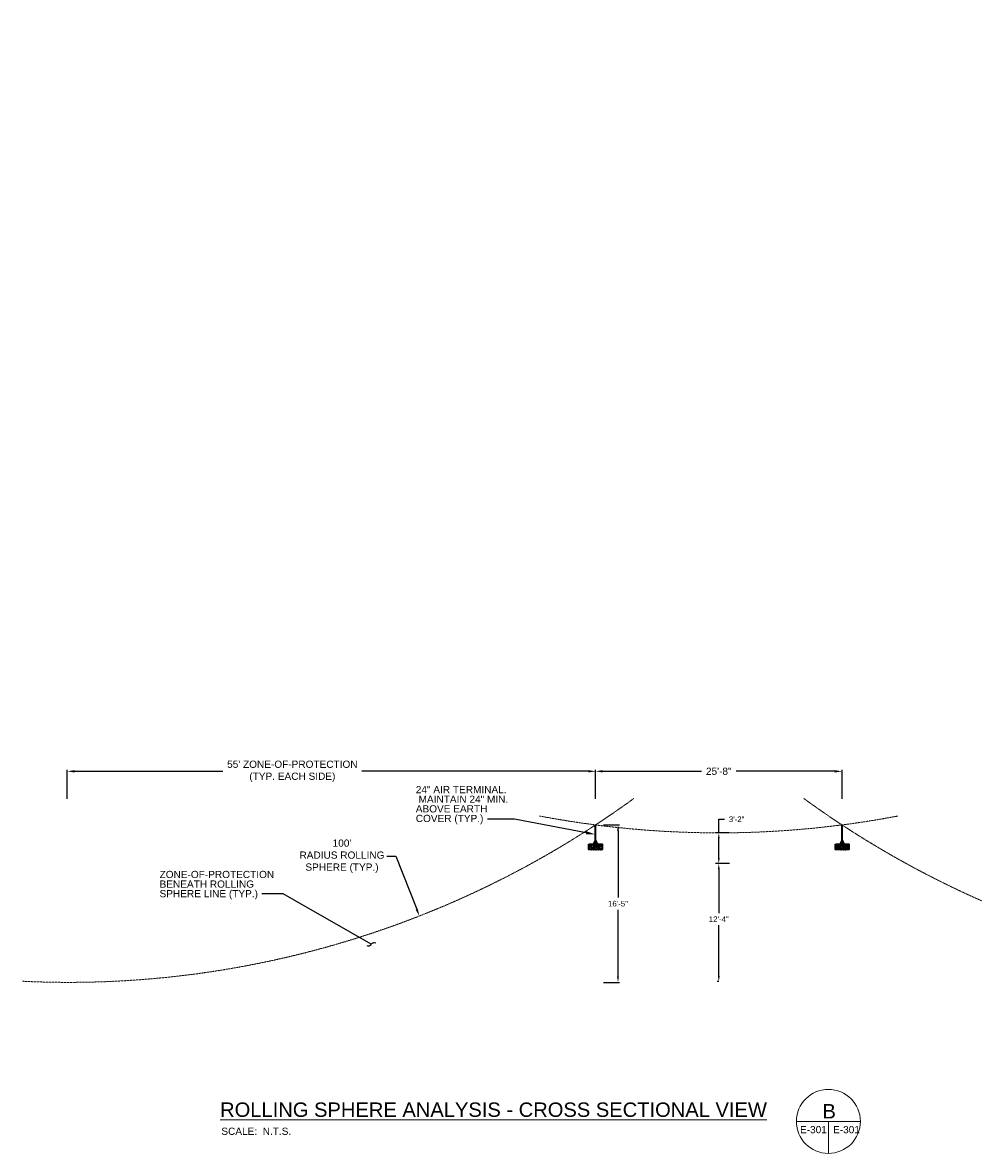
# Model space of a CAD drawing. Header units: inches. Extents: x 0 to 12398, y 1946 to 14013.
# Tile 6 of 8: x 2759 to 3957, y 11920 to 13334. Entities that reach past the tile are written whole.
import ezdxf
from ezdxf import colors
from ezdxf.entities.mleader import LeaderData, LeaderLine
from ezdxf.math import Vec2, Vec3

# ---------------------------------------------------------------- set-up
doc = ezdxf.new("R2010")
doc.units = ezdxf.units.IN
doc.header["$MEASUREMENT"] = 0
doc.linetypes.add('DASHED2', pattern=[0.375, 0.25, -0.125])
for name, color, linetype, lineweight in [('E-AIR-TERM', 3, 'Continuous', 35), ('E-ANNO-TEXT', 7, 'Continuous', 18), ('E-LPS-COND', 92, 'Continuous', 60), ('E-LPS-RSM', 30, 'DASHED2', 18)]:
    doc.layers.add(name, color=color, linetype=linetype, lineweight=lineweight)
doc.styles.get("Standard").update_dxf_attribs({"font": 'arial.ttf'})
doc.dimstyles.get("Standard").update_dxf_attribs({"dimtxt": 0.18, "dimasz": 0.18, "dimexe": 0.18, "dimexo": 0.0625, "dimgap": 0.09, "dimtad": 0, "dimtih": 1, "dimtoh": 1, "dimdec": 4, "dimzin": 0, "dimdsep": 46, "dimtxsty": 'Standard', "dimcen": 0.09, "dimadec": 0, "dimazin": 0, "dimtfac": 1, "dimtdec": 4, "dimtofl": 0, "dimtmove": 0, "dimatfit": 3, "dimfxl": 1, "dimtolj": 1, "dimtzin": 0, "dimarcsym": 0})

# ---------------------------------------------------------------- blocks, each defined once
blk = doc.blocks.new('_Integral')
at = {"color": 0, "linetype": 'ByBlock', "lineweight": -2}
for centre, start, end in [((0.44, -0.09), 102, 168), ((-0.44, 0.09), 282, 348)]:
    blk.add_arc(centre, 0.454, start, end, dxfattribs=at)
blk = doc.blocks.new('*D3')
at = {"layer": 'Defpoints', "color": 0, "transparency": 16777216}
for p in [(2815, 12397.7), (2815, 12363.1), (3475, 12363.1)]:
    blk.add_point(p, dxfattribs=at)
at = {"layer": 'E-ANNO-TEXT', "color": 0, "lineweight": -2, "transparency": 16777216}
for p, q in [((2815, 12363.2), (2815, 12399.7)), ((3475, 12363.2), (3475, 12399.7)), ((2824, 12397.7), (3009.5, 12397.7)), ((3466, 12397.7), (3183, 12397.7))]:
    blk.add_line(p, q, dxfattribs=at)
at = {"layer": 'E-ANNO-TEXT', "color": 0, "transparency": 16777216}
for points in [[(2824, 12399.2), (2824, 12396.2), (2815, 12397.7)], [(3466, 12399.2), (3466, 12396.2), (3475, 12397.7)]]:
    blk.add_solid(points, dxfattribs=at)
at = {"layer": 'E-ANNO-TEXT', "color": 0, "transparency": 16777216, "insert": (3096.2, 12397.7), "char_height": 9, "width": 184.394, "attachment_point": 5}
blk.add_mtext("\\A1;55' ZONE-OF-PROTECTION (TYP. EACH SIDE)", dxfattribs=at)
blk = doc.blocks.new('*D4')
at = {"layer": 'Defpoints', "color": 0, "transparency": 16777216}
for p in [(3783, 12397.7), (3475, 12363.1), (3783, 12363.1)]:
    blk.add_point(p, dxfattribs=at)
at = {"layer": 'E-ANNO-TEXT', "color": 0, "lineweight": -2, "transparency": 16777216}
for p, q in [((3475, 12363.2), (3475, 12399.7)), ((3783, 12363.2), (3783, 12399.7)), ((3484, 12397.7), (3607.5, 12397.7)), ((3774, 12397.7), (3650.6, 12397.7))]:
    blk.add_line(p, q, dxfattribs=at)
at = {"layer": 'E-ANNO-TEXT', "color": 0, "transparency": 16777216}
for points in [[(3484, 12399.2), (3484, 12396.2), (3475, 12397.7)], [(3774, 12399.2), (3774, 12396.2), (3783, 12397.7)]]:
    blk.add_solid(points, dxfattribs=at)
at = {"layer": 'E-ANNO-TEXT', "color": 0, "transparency": 16777216, "insert": (3629, 12397.7), "char_height": 9, "width": 52.128, "attachment_point": 5}
blk.add_mtext('\\A1;25\'-8"', dxfattribs=at)
blk = doc.blocks.new('*D5')
at = {"layer": 'Defpoints', "color": 0, "transparency": 16777216}
for p in [(3629, 12320.8), (3652.3, 12320.8), (3652.3, 12282.3)]:
    blk.add_point(p, dxfattribs=at)
at = {"layer": 'E-ANNO-TEXT', "color": 0, "lineweight": -2, "transparency": 16777216}
for p, q in [((3629, 12320.8), (3629, 12337.7)), ((3629, 12337.7), (3636, 12337.7)), ((3642.3, 12320.8), (3625, 12320.8)), ((3629, 12289.3), (3629, 12313.8)), ((3642.3, 12282.3), (3625, 12282.3))]:
    blk.add_line(p, q, dxfattribs=at)
at = {"layer": 'E-ANNO-TEXT', "color": 0, "transparency": 16777216}
for points in [[(3627.9, 12313.8), (3630.2, 12313.8), (3629, 12320.8)], [(3627.9, 12289.3), (3630.2, 12289.3), (3629, 12282.3)]]:
    blk.add_solid(points, dxfattribs=at)
at = {"layer": 'E-ANNO-TEXT', "color": 0, "transparency": 16777216, "insert": (3651.3, 12337.7), "char_height": 7, "width": 29.708, "attachment_point": 5}
blk.add_mtext('3\'-2"', dxfattribs=at)
blk = doc.blocks.new('*D13')
at = {"layer": 'Defpoints', "color": 0, "transparency": 16777216}
for p in [(3475, 12330.7), (3475, 12133.8), (3503.1, 12133.8)]:
    blk.add_point(p, dxfattribs=at)
at = {"layer": 'E-ANNO-TEXT', "color": 0, "lineweight": -2, "transparency": 16777216}
for p, q in [((3485.1, 12330.7), (3505.1, 12330.7)), ((3503.1, 12323.7), (3503.1, 12239.8)), ((3503.1, 12140.8), (3503.1, 12224.7)), ((3485.1, 12133.8), (3505.1, 12133.8))]:
    blk.add_line(p, q, dxfattribs=at)
at = {"layer": 'E-ANNO-TEXT', "color": 0, "transparency": 16777216}
for points in [[(3501.9, 12323.7), (3504.2, 12323.7), (3503.1, 12330.7)], [(3501.9, 12140.8), (3504.2, 12140.8), (3503.1, 12133.8)]]:
    blk.add_solid(points, dxfattribs=at)
at = {"layer": 'E-ANNO-TEXT', "color": 0, "transparency": 16777216, "insert": (3503.1, 12232.2), "char_height": 7, "width": 43.411, "attachment_point": 5}
blk.add_mtext('\\A1;16\'-5"', dxfattribs=at)
blk = doc.blocks.new('*D17')
at = {"layer": 'Defpoints', "color": 0, "transparency": 16777216}
for p in [(2816.5, 13333.8), (3254.9, 12216.8)]:
    blk.add_point(p, dxfattribs=at)
at = {"layer": 'E-ANNO-TEXT', "color": 0, "lineweight": -2, "transparency": 16777216}
for p, q in [((3214.4, 12291.6), (3225.5, 12291.6)), ((3225.5, 12291.6), (3251.6, 12225.2))]:
    blk.add_line(p, q, dxfattribs=at)
at = {"layer": 'E-ANNO-TEXT', "color": 0, "transparency": 16777216}
blk.add_solid([(3253, 12225.7), (3250.2, 12224.6), (3254.9, 12216.8)], dxfattribs=at)
at = {"layer": 'E-ANNO-TEXT', "color": 0, "transparency": 16777216, "insert": (3158.2, 12291.6), "char_height": 9, "width": 111.91, "attachment_point": 5}
blk.add_mtext("\\A1;100'\\PRADIUS ROLLING SPHERE (TYP.)", dxfattribs=at)
blk = doc.blocks.new('*D18')
at = {"layer": 'Defpoints', "color": 0, "transparency": 16777216}
for p in [(3629.5, 12282.3), (3629, 12134.8), (3629.5, 12134.8)]:
    blk.add_point(p, dxfattribs=at)
at = {"layer": 'E-ANNO-TEXT', "color": 0, "lineweight": -2, "transparency": 16777216}
for p, q in [((3629, 12282.3), (3627, 12282.3)), ((3629, 12275.3), (3629, 12220.3)), ((3629, 12141.8), (3629, 12205.3)), ((3629, 12134.8), (3627, 12134.8))]:
    blk.add_line(p, q, dxfattribs=at)
at = {"layer": 'E-ANNO-TEXT', "color": 0, "transparency": 16777216}
for points in [[(3627.9, 12275.3), (3630.2, 12275.3), (3629, 12282.3)], [(3627.9, 12141.8), (3630.2, 12141.8), (3629, 12134.8)]]:
    blk.add_solid(points, dxfattribs=at)
at = {"layer": 'E-ANNO-TEXT', "color": 0, "transparency": 16777216, "insert": (3629, 12212.8), "char_height": 7, "width": 35.545, "attachment_point": 5}
blk.add_mtext('\\A1;12\'-4"', dxfattribs=at)

msp = doc.modelspace()

# ---------------------------------------------------------------- hatches: boundary and pattern name
at = {"layer": 'E-AIR-TERM'}
h = msp.add_hatch(dxfattribs=at)
h.set_pattern_fill('AR-CONC', color=256, scale=0.5)
h.set_pattern_definition([(50, (2292.334, 11273.5343), (3.586301, -0.3137607), [0.375, -4.125]), (355, (2292.334, 11273.5343), (-0.693757, 3.760961), [0.3, -3.3]), (100.45144, (2292.6328, 11273.508), (2.892544, 3.4472), [0.318701, -3.5057106]), (46.1842, (2292.334, 11274.5343), (5.336207, -0.827596), [0.5625, -6.1875]), (96.63564, (2292.7786, 11274.4653), (4.67331, 4.870593), [0.478052, -5.258569]), (351.18416, (2292.334, 11274.534), (4.67331, 4.870593), [0.45, -4.95]), (21, (2292.834, 11274.2843), (2.984535, -2.0130945), [0.375, -4.125]), (326, (2292.834, 11274.2843), (1.216577, 3.62575), [0.3, -3.3]), (71.45144, (2293.0827, 11274.1165), (4.201112, 1.612656), [0.318701, -3.5057106]), (37.5, (2292.334, 11273.5343), (0.0607993, 1.6644693), [0, -3.26, 0, -3.35, 0, -3.3125]), (7.5, (2292.334, 11273.5343), (1.3153477, 1.9720586), [0, -1.91, 0, -3.185, 0, -1.2625]), (327.5, (2291.219, 11273.5343), (2.6691122, -0.1127744), [0, -1.25, 0, -3.9, 0, -5.175]), (317.5, (2290.719, 11273.5343), (2.915931, 0.500525), [0, -1.625, 0, -2.59, 0, -3.675])])
h.paths.add_polyline_path([(3466.73148, 12306.67498), (3466.73148, 12299.97435), (3483.33809, 12299.97435), (3483.33809, 12306.67498)])
h = msp.add_hatch(dxfattribs=at)
h.set_pattern_fill('AR-CONC', color=256, scale=0.5)
h.set_pattern_definition([(50, (2288.2916, 11273.6286), (3.586301, -0.3137607), [0.375, -4.125]), (355, (2288.2916, 11273.6286), (-0.693757, 3.760961), [0.3, -3.3]), (100.45144, (2288.5904, 11273.6024), (2.892544, 3.4472), [0.318701, -3.5057106]), (46.1842, (2288.2916, 11274.6286), (5.336207, -0.827596), [0.5625, -6.1875]), (96.63564, (2288.736, 11274.5596), (4.67331, 4.870593), [0.478052, -5.258569]), (351.18416, (2288.2916, 11274.6286), (4.67331, 4.870593), [0.45, -4.95]), (21, (2288.7916, 11274.3786), (2.9845353, -2.0130945), [0.375, -4.125]), (326, (2288.7916, 11274.3786), (1.216577, 3.62575), [0.3, -3.3]), (71.45144, (2289.0403, 11274.211), (4.201112, 1.612656), [0.318701, -3.5057106]), (37.5, (2288.2916, 11273.6286), (0.0607993, 1.6644693), [0, -3.26, 0, -3.35, 0, -3.3125]), (7.5, (2288.2916, 11273.6286), (1.3153477, 1.9720586), [0, -1.91, 0, -3.185, 0, -1.2625]), (327.5, (2287.1766, 11273.6286), (2.6691122, -0.1127744), [0, -1.25, 0, -3.9, 0, -5.175]), (317.5, (2286.6766, 11273.6286), (2.9159308, 0.500525), [0, -1.625, 0, -2.59, 0, -3.675])])
h.paths.add_polyline_path([(3774.73198, 12306.675), (3774.73198, 12299.97437), (3791.33859, 12299.97437), (3791.33859, 12306.675)])
at = {"layer": 'E-LPS-COND'}
h = msp.add_hatch(color=256, dxfattribs=at)
h.dxf.hatch_style = 1
h.paths.add_polyline_path([(3475.03478, 12310.19837), (3473.00055, 12306.67498), (3477.06901, 12306.67498)])
h = msp.add_hatch(color=256, dxfattribs=at)
h.dxf.hatch_style = 1
h.paths.add_polyline_path([(3783.03528, 12310.19839), (3781.00105, 12306.675), (3785.06951, 12306.675)])

# ---------------------------------------------------------------- linework, layer by layer
at = {"layer": 'E-AIR-TERM'}
for p, q in [((3475.03478, 12306.67498), (3475.03478, 12330.67498)), ((3783.03528, 12306.675), (3783.03528, 12330.675))]:
    msp.add_line(p, q, dxfattribs=at)
for points in [[(3466.73148, 12306.67498), (3483.33809, 12306.67498), (3483.33809, 12299.97435), (3466.73148, 12299.97435)], [(3774.73198, 12306.675), (3791.33859, 12306.675), (3791.33859, 12299.97437), (3774.73198, 12299.97437)]]:
    msp.add_lwpolyline(points, close=True, dxfattribs=at)
at = {"layer": 'E-ANNO-TEXT'}
for p, q in [((3725.94768, 11959.99651), (3805.94768, 11959.99651)), ((3765.94768, 11959.99651), (3765.94768, 11919.99651))]:
    msp.add_line(p, q, dxfattribs=at)
msp.add_circle((3765.94768, 11959.99651), 40, dxfattribs=at)
at = {"layer": 'E-LPS-COND'}
for points in [[(3473.00055, 12306.67498), (3477.06901, 12306.67498), (3475.03478, 12310.19837)], [(3781.00105, 12306.675), (3785.06951, 12306.675), (3783.03528, 12310.19839)]]:
    msp.add_lwpolyline(points, close=True, dxfattribs=at)
at = {"layer": 'E-LPS-RSM'}
for centre, start, end in [((2816.47324, 13333.81839), 267.26364411, 306.0648135), ((4441.59682, 13333.8184), 233.9351865, 246.1885102), ((3629.03496, 13520.75226), 259.24735372, 280.75265302)]:
    msp.add_arc(centre, 1200, start, end, dxfattribs=at)

# ---------------------------------------------------------------- texts
at = {"layer": 'E-ANNO-TEXT', "char_height": 9, "attachment_point": 1, "line_spacing_factor": 0.8}
for s, width, heights, insert in [('\\A1;24" AIR TERMINAL.  MAINTAIN 24" MIN. ABOVE EARTH COVER (TYP.)', 115.5444006, [61.43447], (3250.41828, 12379.30064)), ('\\A1;ZONE-OF-PROTECTION BENEATH ROLLING SPHERE LINE (TYP.)', 144.932272, [42.72337], (2930.29075, 12273.24668))]:
    msp.add_mtext_dynamic_manual_height_columns(s, width=width, gutter_width=48, heights=heights, dxfattribs=dict(at, insert=insert))
at = {"layer": 'E-ANNO-TEXT', "attachment_point": 1}
for s, width, insert, char_height in [('{\\LROLLING SPHERE ANALYSIS - CROSS SECTIONAL VIEW^I}', 791.9056693, (3005.94821, 11983.64455), 18), ('B', 36.4664863, (3758.62437, 11981.71087), 18), ('SCALE:  N.T.S.', 103.0824088, (3007.44791, 11952.16174), 9), ('E-301', 35.4157189, (3730.51652, 11954.17869), 9), ('E-301', 35.4157189, (3771.8327, 11954.14949), 9)]:
    msp.add_mtext_dynamic_manual_height_columns(s, width=width, gutter_width=48, heights=[0], dxfattribs=dict(at, insert=insert, char_height=char_height))

# ---------------------------------------------------------------- dimensions: what is measured, and where the dimension line sits
at = {"layer": 'E-ANNO-TEXT'}
dim = msp.add_radius_dim(center=(2816.47324, 13333.81839), mpoint=(3254.89271, 12216.7739), text="100'\\PRADIUS ROLLING SPHERE (TYP.)", dimstyle='Standard', override={"dimtxt": 9, "dimasz": 9, "dimexe": 4, "dimexo": 4, "dimgap": 4, "dimdec": 0, "dimlunit": 3}, dxfattribs=at)
dim.commit()
dim.dimension.update_dxf_attribs({"geometry": '*D17', "text_midpoint": (3158.15294, 12291.61686), "dimtype": 164})
dim = msp.add_linear_dim(base=(2815.03478, 12397.72436), p1=(3475.03478, 12363.13346), p2=(2815.03478, 12363.13346), text="55' ZONE-OF-PROTECTION (TYP. EACH SIDE)", dimstyle='Standard', override={"dimtxt": 9, "dimasz": 9, "dimexe": 2, "dimgap": 6, "dimdec": 0, "dimlunit": 3}, dxfattribs=at)
dim.commit()
dim.dimension.update_dxf_attribs({"geometry": '*D3', "text_midpoint": (3096.21169, 12397.72436), "dimtype": 160})
dim = msp.add_linear_dim(base=(3783.03528, 12397.72436), p1=(3475.03478, 12363.13346), p2=(3783.03528, 12363.13346), text='25\'-8"', dimstyle='Standard', override={"dimtxt": 9, "dimasz": 9, "dimexe": 2, "dimgap": 6, "dimlunit": 4}, dxfattribs=at)
dim.commit()
dim.dimension.update_dxf_attribs({"geometry": '*D4', "text_midpoint": (3629.03503, 12397.72436)})
dim = msp.add_linear_dim(base=(3503.06362, 12133.81925), p1=(3475.03478, 12330.67498), p2=(3475.03528, 12133.81925), angle=90, dimstyle='Standard', override={"dimtxt": 7, "dimasz": 7, "dimexe": 2, "dimexo": 1, "dimgap": 4, "dimdec": 0, "dimlunit": 4, "dimfxl": 18, "dimfxlon": 1}, dxfattribs=at)
dim.commit()
dim.dimension.update_dxf_attribs({"geometry": '*D13', "text_midpoint": (3503.06362, 12232.24711)})
for base, p1, p2, override, picture, middle in [((3629.04195, 12320.75226), (3652.33542, 12282.31925), (3652.32811, 12320.75226), {"dimtxt": 7, "dimasz": 7, "dimexe": 4, "dimexo": 10, "dimgap": 6, "dimdec": 0, "dimlunit": 3, "dimtolj": 0}, '*D5', (3651.34345, 12337.67752)), ((3629.02797, 12134.81583), (3629.54887, 12282.31925), (3629.52877, 12134.81583), {"dimtxt": 7, "dimasz": 7, "dimexe": 2, "dimexo": 1, "dimgap": 4, "dimdec": 0, "dimlunit": 4, "dimfxl": 18, "dimfxlon": 1}, '*D18', (3629.02797, 12212.8216))]:
    dim = msp.add_linear_dim(base=base, p1=p1, p2=p2, angle=90, dimstyle='Standard', override=override, dxfattribs=at)
    dim.commit()
    dim.dimension.update_dxf_attribs({"geometry": picture, "text_midpoint": middle, "dimtype": 160})

# ---------------------------------------------------------------- leaders
ml = msp.add_multileader_mtext('Standard', dxfattribs=at)
ml.set_content('', color=256)
ml.set_leader_properties()
ml.build(insert=Vec2(0, 0))
ml.multileader.update_dxf_attribs({"dogleg_length": 0.36, "arrow_head_size": 12, "scale": 48})
ctx = ml.context
ctx.base_point, ctx.scale, ctx.char_height, ctx.arrow_head_size, ctx.landing_gap_size, ctx.plane_origin = Vec3(3331.55323, 12337.85568), 48, 8.64, 12, 4.32, Vec3(2925.98309, 12357.86163)
ctx.text_align_type = 2
notes = []
notes.append((ctx, [(1, (1, 1, 0), (3373.62594, 12337.85568), (-1, 0), 33.43271, [(0, [(3475.03478, 12318.67498)], 0, [])])]))
ctx.mtext.insert, ctx.mtext.alignment, ctx.mtext.flow_direction = Vec3(3335.87323, 12342.17568), 3, 5
ml = msp.add_multileader_mtext('Standard', dxfattribs=at)
ml.set_content('', color=256)
ml.set_leader_properties()
ml.set_arrow_properties(name='INTEGRAL')
ml.build(insert=Vec2(0, 0))
ml.multileader.update_dxf_attribs({"dogleg_length": 0.36, "arrow_head_size": 12, "scale": 48})
ctx = ml.context
ctx.base_point, ctx.scale, ctx.char_height, ctx.arrow_head_size, ctx.landing_gap_size, ctx.plane_origin = Vec3(3049.33279, 12244.43012), 48, 8.64, 12, 4.32, Vec3(2587.00022, 12208.31906)
ctx.text_align_type = 2
notes.append((ctx, [(1, (1, 1, 0), (3084.55056, 12244.43012), (-1, 0), 26.57777, [(0, [(3194.80389, 12181.39212)], 0, [])])]))
ctx.mtext.insert, ctx.mtext.alignment, ctx.mtext.flow_direction = Vec3(3053.65279, 12248.75012), 3, 5
for ctx, leaders in notes:
    for number, flags, end, landing, length, lines in leaders:
        leader = LeaderData()
        leader.index, (leader.has_last_leader_line, leader.has_dogleg_vector, leader.attachment_direction) = number, flags
        leader.last_leader_point, leader.dogleg_vector, leader.dogleg_length = Vec3(end), Vec3(landing), length
        for number, points, colour, breaks in lines:
            line = LeaderLine()
            line.index, line.vertices, line.color, line.breaks = number, Vec3.list(points), colors.encode_raw_color(colour), breaks
            leader.lines.append(line)
        ctx.leaders.append(leader)

doc.saveas('drawing.dxf')
